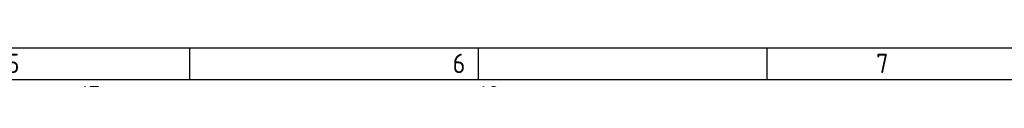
# Model space of a CAD drawing. Header units: millimetres. Extents: x 7 to 819, y 6 to 587.
# Tile 14 of 18: x 303.38 to 455.15, y 581.81 to 586.67. Entities that reach past the tile are written whole.
import ezdxf

# ---------------------------------------------------------------- set-up
doc = ezdxf.new("R2010")
doc.units = ezdxf.units.MM
doc.layers.add('Default', color=7, linetype='Continuous')

msp = doc.modelspace()

# ---------------------------------------------------------------- linework, layer by layer
at = {"layer": 'Default', "color": 7, "linetype": 'Continuous'}
for p, q in [((819.1, 586.67), (6.708, 586.67)), ((329.6, 581.809), (329.6, 586.67)), ((374.1, 581.809), (374.1, 586.67)), ((418.6, 581.809), (418.6, 586.67)), ((819.1, 581.809), (10.978, 581.809))]:
    msp.add_line(p, q, dxfattribs=at)

# ---------------------------------------------------------------- texts
at = {"layer": 'Default', "insert": (32.361, 585.835), "char_height": 3, "width": 763.84092, "attachment_point": 1}
msp.add_mtext('{\\fSolid Edge ISO|b1||i0||c0|p34;\\C7;\\H3.;\\W0.94;1                                          2                                      3                                      4                                   5                                       6                                     7                                   8                                     9                                      10                                 11                                      12                                    13                                  14                                     15                                   16                                     17                                  18}', dxfattribs=at)

doc.saveas('drawing.dxf')
